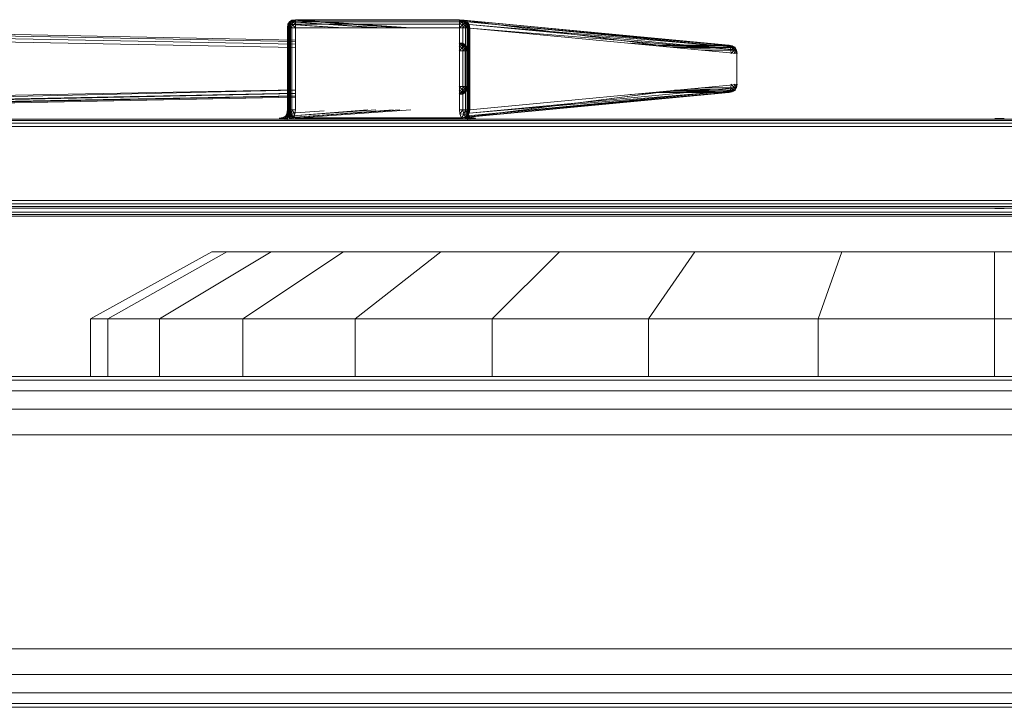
# Model space of a CAD drawing. Header units: millimetres. Extents: x 1 to 3476, y -521 to 159.
# Tile 47 of 130: x 1380 to 1453, y 108 to 159. Entities that reach past the tile are written whole.
import ezdxf

# ---------------------------------------------------------------- set-up
doc = ezdxf.new("R2010")
doc.units = ezdxf.units.MM
doc.layers.add('VG491211CA_dwg', color=8, linetype='Continuous', lineweight=9)

# ---------------------------------------------------------------- blocks, each defined once
blk = doc.blocks.new('VG491211CA_dwg-300031-Północ')
at = {"color": 18, "lineweight": 9}
for p, q in [((-506.919, 159.002), (-507.253, 158.924)), ((-506.919, 159.002), (-507.253, 158.924)), ((-507.182, 158.965), (-506.919, 159.002)), ((-506.919, 159.002), (-507.182, 158.965)), ((-507.182, 158.964), (-506.919, 159.002)), ((-506.919, 159.002), (-507.182, 158.964)), ((-506.919, 159.002), (-507.163, 158.927)), ((-506.919, 159.002), (-507.163, 158.927)), ((-506.919, 159.002), (-507.086, 158.958)), ((-507.086, 158.958), (-506.919, 159.002)), ((-506.919, 159.002), (-498.39, 158.402)), ((-498.388, 158.402), (-506.919, 159.002)), ((-506.919, 158.964), (-506.919, 159.002)), ((-506.919, 159.002), (-494.776, 159.001)), ((-494.793, 159.001), (-506.919, 159.002)), ((-494.776, 159.002), (-506.919, 159.002)), ((-494.793, 159.001), (-474.823, 157.104)), ((-494.793, 159.001), (-480.042, 157.109)), ((-494.776, 159.002), (-494.514, 158.964)), ((-494.776, 159.002), (-494.533, 158.927)), ((-494.776, 159.002), (-494.776, 158.964)), ((-494.439, 158.957), (-494.776, 159.001)), ((-494.776, 159.001), (-494.459, 158.95)), ((-494.776, 159.001), (-494.514, 158.964)), ((-474.822, 157.104), (-494.776, 159.001)), ((-494.776, 159.001), (-480.049, 157.109)), ((-506.919, 156.93), (-584.199, 158.424)), ((-506.919, 157.493), (-584.198, 158.986)), ((-584.197, 158.686), (-506.919, 157.193)), ((-506.919, 157.38), (-584.196, 158.874)), ((-507.519, 158.402), (-507.482, 158.664)), ((-507.482, 158.664), (-507.519, 158.402)), ((-507.519, 158.402), (-507.482, 158.664)), ((-507.482, 158.664), (-507.519, 158.402)), ((-507.519, 158.402), (-507.444, 158.645)), ((-507.519, 158.402), (-507.444, 158.645)), ((-507.506, 158.401), (-507.519, 158.402)), ((-507.519, 158.402), (-507.482, 158.402)), ((-507.482, 158.402), (-507.519, 158.402)), ((-507.519, 158.402), (-507.506, 158.401)), ((-507.519, 152.316), (-507.519, 158.402)), ((-507.519, 158.402), (-507.519, 152.316)), ((-507.519, 156.942), (-507.519, 158.402)), ((-507.519, 158.402), (-507.519, 156.942)), ((-507.506, 158.401), (-507.482, 158.664)), ((-507.482, 158.664), (-507.506, 158.401)), ((-507.506, 158.401), (-507.469, 158.641)), ((-507.469, 158.641), (-507.506, 158.401)), ((-507.506, 158.401), (-507.442, 158.6)), ((-507.506, 158.401), (-507.442, 158.6)), ((-507.465, 158.398), (-507.506, 158.401)), ((-507.506, 158.401), (-507.465, 158.398)), ((-507.506, 152.316), (-507.506, 158.401)), ((-507.506, 158.401), (-507.506, 156.942)), ((-507.482, 158.664), (-507.369, 158.852)), ((-507.369, 158.852), (-507.482, 158.664)), ((-507.482, 158.664), (-507.369, 158.852)), ((-507.369, 158.852), (-507.482, 158.664)), ((-507.482, 158.664), (-507.351, 158.833)), ((-507.482, 158.664), (-507.351, 158.833)), ((-507.469, 158.641), (-507.482, 158.664)), ((-507.482, 158.664), (-507.444, 158.645)), ((-507.444, 158.645), (-507.482, 158.664)), ((-507.482, 158.664), (-507.469, 158.641)), ((-507.444, 158.645), (-507.482, 158.402)), ((-507.482, 158.402), (-507.444, 158.645)), ((-507.482, 158.402), (-507.351, 158.608)), ((-507.482, 158.402), (-507.351, 158.608)), ((-507.482, 158.402), (-507.369, 158.402)), ((-507.369, 158.402), (-507.482, 158.402)), ((-507.482, 158.402), (-507.482, 152.316)), ((-507.482, 156.941), (-507.482, 158.402)), ((-507.469, 158.641), (-507.369, 158.852)), ((-507.369, 158.852), (-507.469, 158.641)), ((-507.469, 158.641), (-507.372, 158.836)), ((-507.372, 158.836), (-507.469, 158.641)), ((-507.469, 158.641), (-507.375, 158.787)), ((-507.469, 158.641), (-507.375, 158.787)), ((-507.442, 158.6), (-507.469, 158.641)), ((-507.469, 158.641), (-507.442, 158.6)), ((-507.372, 158.634), (-507.465, 158.398)), ((-507.465, 158.398), (-507.372, 158.634)), ((-507.465, 158.398), (-507.442, 158.6)), ((-507.442, 158.6), (-507.465, 158.398)), ((-507.396, 158.393), (-507.465, 158.398)), ((-507.465, 158.398), (-507.396, 158.393)), ((-507.465, 152.319), (-507.465, 158.398)), ((-507.465, 158.398), (-507.465, 156.941)), ((-507.351, 158.833), (-507.444, 158.645)), ((-507.444, 158.645), (-507.351, 158.833)), ((-507.444, 158.645), (-507.294, 158.777)), ((-507.444, 158.645), (-507.294, 158.777)), ((-507.444, 158.645), (-507.351, 158.608)), ((-507.351, 158.608), (-507.444, 158.645)), ((-507.442, 158.6), (-507.375, 158.787)), ((-507.375, 158.787), (-507.442, 158.6)), ((-507.372, 158.634), (-507.442, 158.6)), ((-507.442, 158.6), (-507.372, 158.634)), ((-507.277, 158.65), (-507.396, 158.393)), ((-507.372, 158.634), (-507.396, 158.393)), ((-507.396, 158.393), (-507.372, 158.634)), ((-507.301, 158.386), (-507.396, 158.393)), ((-507.396, 158.393), (-507.396, 152.324)), ((-507.396, 156.94), (-507.396, 158.393)), ((-507.253, 158.924), (-507.375, 158.787)), ((-507.253, 158.924), (-507.375, 158.787)), ((-507.375, 158.787), (-507.372, 158.836)), ((-507.372, 158.836), (-507.375, 158.787)), ((-507.301, 158.831), (-507.375, 158.787)), ((-507.375, 158.787), (-507.301, 158.831)), ((-507.372, 158.634), (-507.375, 158.787)), ((-507.372, 158.634), (-507.375, 158.787)), ((-507.182, 158.965), (-507.372, 158.836)), ((-507.182, 158.965), (-507.372, 158.836)), ((-507.372, 158.836), (-507.253, 158.924)), ((-507.253, 158.924), (-507.372, 158.836)), ((-507.372, 158.836), (-507.369, 158.852)), ((-507.369, 158.852), (-507.372, 158.836)), ((-507.205, 158.84), (-507.372, 158.634)), ((-507.372, 158.634), (-507.205, 158.84)), ((-507.301, 158.831), (-507.372, 158.634)), ((-507.372, 158.634), (-507.301, 158.831)), ((-507.277, 158.65), (-507.372, 158.634)), ((-507.369, 158.852), (-507.182, 158.965)), ((-507.182, 158.965), (-507.369, 158.852)), ((-507.369, 158.852), (-507.182, 158.964)), ((-507.182, 158.964), (-507.369, 158.852)), ((-507.351, 158.833), (-507.369, 158.852)), ((-507.369, 158.852), (-507.351, 158.833)), ((-507.351, 158.608), (-507.369, 158.402)), ((-507.351, 158.608), (-507.369, 158.402)), ((-507.369, 158.402), (-507.182, 158.402)), ((-507.369, 158.402), (-507.369, 152.316)), ((-507.369, 158.402), (-507.369, 156.939)), ((-507.182, 158.964), (-507.351, 158.833)), ((-507.182, 158.964), (-507.351, 158.833)), ((-507.163, 158.927), (-507.351, 158.833)), ((-507.351, 158.833), (-507.163, 158.927)), ((-507.294, 158.777), (-507.351, 158.833)), ((-507.351, 158.833), (-507.294, 158.777)), ((-507.294, 158.777), (-507.351, 158.608)), ((-507.351, 158.608), (-507.163, 158.645)), ((-507.182, 158.402), (-507.351, 158.608)), ((-507.086, 158.958), (-507.301, 158.831)), ((-507.086, 158.958), (-507.301, 158.831)), ((-507.253, 158.924), (-507.301, 158.831)), ((-507.301, 158.831), (-507.253, 158.924)), ((-507.205, 158.84), (-507.301, 158.831)), ((-507.301, 158.831), (-507.205, 158.84)), ((-507.277, 158.65), (-507.301, 158.386)), ((-507.301, 158.386), (-507.277, 158.65)), ((-507.301, 158.386), (-507.301, 152.331)), ((-507.301, 156.938), (-507.301, 158.386)), ((-507.163, 158.927), (-507.294, 158.777)), ((-507.163, 158.927), (-507.294, 158.777)), ((-507.126, 158.833), (-507.294, 158.777)), ((-507.294, 158.777), (-507.126, 158.833)), ((-507.163, 158.645), (-507.294, 158.777)), ((-507.163, 158.645), (-507.294, 158.777)), ((-507.277, 158.65), (-507.205, 158.84)), ((-507.277, 158.65), (-507.205, 158.84)), ((-503.352, 158.402), (-507.277, 158.65)), ((-504.784, 158.474), (-507.277, 158.65)), ((-507.277, 158.65), (-503.351, 158.402)), ((-507.277, 158.65), (-504.784, 158.474)), ((-507.182, 158.965), (-507.253, 158.924)), ((-507.253, 158.924), (-507.182, 158.965)), ((-507.253, 158.924), (-507.086, 158.958)), ((-507.086, 158.958), (-507.253, 158.924)), ((-507.086, 158.958), (-507.205, 158.84)), ((-507.205, 158.84), (-507.086, 158.958)), ((-500.982, 158.402), (-507.205, 158.84)), ((-507.205, 158.84), (-500.538, 158.402)), ((-507.205, 158.84), (-500.981, 158.402)), ((-500.536, 158.402), (-507.205, 158.84)), ((-507.163, 158.927), (-507.182, 158.964)), ((-507.182, 158.964), (-507.163, 158.927)), ((-507.182, 158.402), (-507.163, 158.645)), ((-507.182, 158.402), (-506.919, 158.402)), ((-507.182, 152.316), (-507.182, 158.402)), ((-506.919, 158.964), (-507.163, 158.927)), ((-507.163, 158.927), (-506.919, 158.964)), ((-507.126, 158.833), (-507.163, 158.927)), ((-507.163, 158.927), (-507.126, 158.833)), ((-507.163, 158.645), (-507.126, 158.833)), ((-507.126, 158.833), (-507.163, 158.645)), ((-507.163, 158.645), (-506.919, 158.664)), ((-506.919, 158.402), (-507.163, 158.645)), ((-506.919, 158.964), (-507.126, 158.833)), ((-506.919, 158.964), (-507.126, 158.833)), ((-506.919, 158.852), (-507.126, 158.833)), ((-507.126, 158.833), (-506.919, 158.852)), ((-506.919, 158.664), (-507.126, 158.833)), ((-506.919, 158.664), (-507.126, 158.833)), ((-507.086, 158.958), (-499.193, 158.402)), ((-507.086, 158.958), (-498.95, 158.402)), ((-499.191, 158.402), (-507.086, 158.958)), ((-498.948, 158.402), (-507.086, 158.958)), ((-506.919, 158.852), (-506.919, 158.964)), ((-506.919, 158.964), (-506.919, 158.852)), ((-494.776, 158.964), (-506.919, 158.964)), ((-506.919, 158.664), (-506.919, 158.852)), ((-506.919, 158.852), (-506.919, 158.664)), ((-494.776, 158.852), (-506.919, 158.852)), ((-506.919, 158.852), (-504.784, 158.852)), ((-506.919, 158.402), (-506.919, 158.664)), ((-506.919, 158.664), (-494.776, 158.664)), ((-502.115, 158.664), (-506.919, 158.664)), ((-506.919, 152.316), (-506.919, 158.402)), ((-506.919, 158.402), (-494.776, 158.402)), ((-494.533, 158.927), (-494.776, 158.964)), ((-494.776, 158.964), (-494.57, 158.833)), ((-494.776, 158.964), (-494.776, 158.852)), ((-494.57, 158.833), (-494.776, 158.852)), ((-494.776, 158.852), (-494.776, 158.664)), ((-494.776, 158.664), (-494.57, 158.833)), ((-494.776, 158.664), (-494.533, 158.645)), ((-494.776, 158.664), (-494.776, 158.402)), ((-494.776, 158.402), (-494.533, 158.645)), ((-494.776, 158.402), (-494.514, 158.402)), ((-494.776, 158.402), (-494.776, 152.316)), ((-494.533, 158.927), (-494.57, 158.833)), ((-494.401, 158.777), (-494.57, 158.833)), ((-494.57, 158.833), (-494.533, 158.645)), ((-494.514, 158.964), (-494.533, 158.927)), ((-494.345, 158.833), (-494.533, 158.927)), ((-494.533, 158.927), (-494.401, 158.777)), ((-494.533, 158.645), (-494.401, 158.777)), ((-494.533, 158.645), (-494.345, 158.608)), ((-494.533, 158.645), (-494.514, 158.402)), ((-494.459, 158.95), (-494.514, 158.964)), ((-494.514, 158.964), (-494.286, 158.829)), ((-494.514, 158.964), (-494.326, 158.851)), ((-494.514, 158.964), (-494.326, 158.852)), ((-494.514, 158.964), (-494.345, 158.833)), ((-494.514, 158.402), (-494.345, 158.608)), ((-494.514, 158.402), (-494.326, 158.402)), ((-494.514, 158.402), (-494.514, 152.316)), ((-494.439, 158.957), (-494.459, 158.95)), ((-494.221, 158.823), (-494.459, 158.95)), ((-494.459, 158.95), (-494.245, 158.807)), ((-494.459, 158.95), (-494.286, 158.829)), ((-494.198, 158.839), (-494.439, 158.957)), ((-494.439, 158.957), (-494.221, 158.823)), ((-474.568, 157.068), (-494.439, 158.957)), ((-474.822, 157.104), (-494.439, 158.957)), ((-494.345, 158.833), (-494.401, 158.777)), ((-494.345, 158.608), (-494.401, 158.777)), ((-494.251, 158.645), (-494.401, 158.777)), ((-494.326, 158.852), (-494.345, 158.833)), ((-494.251, 158.645), (-494.345, 158.833)), ((-494.214, 158.664), (-494.345, 158.833)), ((-494.345, 158.608), (-494.251, 158.645)), ((-494.326, 158.402), (-494.345, 158.608)), ((-494.214, 158.402), (-494.345, 158.608)), ((-494.214, 158.664), (-494.326, 158.852)), ((-494.326, 158.851), (-494.286, 158.829)), ((-494.326, 158.851), (-494.193, 158.66)), ((-494.326, 158.851), (-494.214, 158.664)), ((-494.326, 158.402), (-494.214, 158.402)), ((-494.326, 152.316), (-494.326, 158.402)), ((-494.286, 158.829), (-494.245, 158.807)), ((-494.286, 158.829), (-494.161, 158.655)), ((-494.286, 158.829), (-494.193, 158.66)), ((-494.251, 158.645), (-494.214, 158.664)), ((-494.214, 158.402), (-494.251, 158.645)), ((-494.176, 158.402), (-494.251, 158.645)), ((-494.245, 158.807), (-494.221, 158.823)), ((-494.245, 158.807), (-494.161, 158.655)), ((-494.221, 158.823), (-494.198, 158.839)), ((-494.161, 158.655), (-494.221, 158.823)), ((-494.113, 158.653), (-494.221, 158.823)), ((-494.176, 158.402), (-494.214, 158.664)), ((-494.214, 158.664), (-494.193, 158.66)), ((-494.214, 158.664), (-494.166, 158.401)), ((-494.214, 158.664), (-494.176, 158.402)), ((-494.214, 158.402), (-494.176, 158.402)), ((-494.214, 152.316), (-494.214, 158.402)), ((-494.198, 158.839), (-474.386, 156.956)), ((-474.568, 157.068), (-494.198, 158.839)), ((-494.113, 158.653), (-494.198, 158.839)), ((-494.054, 158.649), (-494.198, 158.839)), ((-494.193, 158.66), (-494.161, 158.655)), ((-494.193, 158.66), (-494.134, 158.397)), ((-494.193, 158.66), (-494.166, 158.401)), ((-494.176, 158.402), (-494.166, 158.401)), ((-494.176, 152.316), (-494.176, 158.402)), ((-494.176, 158.402), (-494.176, 152.316)), ((-494.166, 158.401), (-494.134, 158.397)), ((-494.166, 158.401), (-494.166, 152.317)), ((-494.161, 158.655), (-494.113, 158.653)), ((-494.161, 158.655), (-494.134, 158.397)), ((-494.134, 158.397), (-494.113, 158.653)), ((-494.134, 158.397), (-494.08, 158.392)), ((-494.134, 158.397), (-494.134, 152.32)), ((-494.113, 158.653), (-494.054, 158.649)), ((-494.08, 158.392), (-494.113, 158.653)), ((-494.08, 158.392), (-494.054, 158.649)), ((-494.08, 158.392), (-494.005, 158.385)), ((-494.08, 152.325), (-494.08, 158.392)), ((-494.005, 158.385), (-494.054, 158.649)), ((-494.054, 158.649), (-474.386, 156.956)), ((-494.054, 158.649), (-474.277, 156.769)), ((-494.005, 158.385), (-474.277, 156.769)), ((-494.005, 158.385), (-474.24, 156.507)), ((-494.005, 152.332), (-494.005, 158.385)), ((-494.793, 157.296), (-494.549, 157.216)), ((-494.793, 157.296), (-494.53, 157.254)), ((-494.53, 157.254), (-494.793, 157.296)), ((-494.793, 157.296), (-494.549, 157.216)), ((-494.793, 157.259), (-494.586, 157.123)), ((-494.793, 157.259), (-494.549, 157.216)), ((-494.549, 157.216), (-494.793, 157.259)), ((-494.793, 157.259), (-494.586, 157.123)), ((-494.793, 157.146), (-494.586, 157.123)), ((-494.586, 157.123), (-494.793, 157.146)), ((-494.793, 156.959), (-494.586, 157.123)), ((-494.793, 156.959), (-494.586, 157.123)), ((-494.549, 156.935), (-494.793, 156.959)), ((-494.793, 156.959), (-494.549, 156.935)), ((-494.793, 156.696), (-494.549, 156.935)), ((-494.793, 156.696), (-494.549, 156.935)), ((-494.586, 157.123), (-494.549, 157.216)), ((-494.549, 157.216), (-494.586, 157.123)), ((-494.549, 156.935), (-494.586, 157.123)), ((-494.586, 157.123), (-494.418, 157.064)), ((-494.418, 157.064), (-494.586, 157.123)), ((-494.586, 157.123), (-494.549, 156.935)), ((-494.549, 157.216), (-494.53, 157.254)), ((-494.53, 157.254), (-494.549, 157.216)), ((-494.549, 157.216), (-494.418, 157.064)), ((-494.549, 157.216), (-494.361, 157.119)), ((-494.361, 157.119), (-494.549, 157.216)), ((-494.549, 157.216), (-494.418, 157.064)), ((-494.549, 156.935), (-494.418, 157.064)), ((-494.549, 156.935), (-494.418, 157.064)), ((-494.361, 156.894), (-494.549, 156.935)), ((-494.53, 156.691), (-494.549, 156.935)), ((-494.549, 156.935), (-494.361, 156.894)), ((-494.549, 156.935), (-494.53, 156.691)), ((-494.53, 157.254), (-494.361, 157.119)), ((-494.53, 157.254), (-494.343, 157.137)), ((-494.343, 157.137), (-494.53, 157.254)), ((-494.53, 157.254), (-494.361, 157.119)), ((-494.53, 156.691), (-494.361, 156.894)), ((-494.53, 156.691), (-494.361, 156.894)), ((-494.361, 157.119), (-494.418, 157.064)), ((-494.418, 157.064), (-494.361, 157.119)), ((-494.418, 157.064), (-494.361, 156.894)), ((-494.361, 156.894), (-494.418, 157.064)), ((-494.268, 156.93), (-494.418, 157.064)), ((-494.268, 156.93), (-494.418, 157.064)), ((-494.343, 157.137), (-494.361, 157.119)), ((-494.361, 157.119), (-494.343, 157.137)), ((-494.268, 156.93), (-494.361, 157.119)), ((-494.23, 156.948), (-494.361, 157.119)), ((-494.361, 157.119), (-494.268, 156.93)), ((-494.23, 156.948), (-494.361, 157.119)), ((-494.361, 156.894), (-494.268, 156.93)), ((-494.268, 156.93), (-494.361, 156.894)), ((-494.361, 156.894), (-494.343, 156.687)), ((-494.343, 156.687), (-494.361, 156.894)), ((-494.23, 156.685), (-494.361, 156.894)), ((-494.23, 156.685), (-494.361, 156.894)), ((-494.23, 156.948), (-494.343, 157.137)), ((-494.343, 157.137), (-494.23, 156.948)), ((-494.268, 156.93), (-494.23, 156.948)), ((-494.23, 156.948), (-494.268, 156.93)), ((-494.23, 156.685), (-494.268, 156.93)), ((-494.193, 156.685), (-494.268, 156.93)), ((-494.268, 156.93), (-494.23, 156.685)), ((-494.193, 156.685), (-494.268, 156.93)), ((-494.193, 156.685), (-494.23, 156.948)), ((-494.23, 156.948), (-494.193, 156.685)), ((-480.042, 157.109), (-482.123, 157.256)), ((-482.105, 157.254), (-480.049, 157.109)), ((-480.042, 157.109), (-481.96, 157.24)), ((-481.944, 157.239), (-480.049, 157.109)), ((-480.049, 157.109), (-474.822, 157.104)), ((-474.823, 157.104), (-480.042, 157.109)), ((-479.954, 157.064), (-474.822, 157.104)), ((-479.954, 157.064), (-474.747, 157.061)), ((-479.053, 156.964), (-474.747, 157.061)), ((-474.748, 157.061), (-479.052, 156.964)), ((-474.694, 156.944), (-478.853, 156.945)), ((-478.853, 156.945), (-474.695, 156.944)), ((-474.278, 156.769), (-478.413, 157.108)), ((-474.278, 156.769), (-477.836, 157.107)), ((-474.694, 156.944), (-477.684, 156.834)), ((-477.683, 156.834), (-474.695, 156.944)), ((-474.387, 156.956), (-476.121, 157.105)), ((-474.387, 156.956), (-475.955, 157.105)), ((-474.823, 157.104), (-474.569, 157.068)), ((-474.823, 157.104), (-474.517, 157.024)), ((-474.822, 157.104), (-474.747, 157.061)), ((-474.568, 157.068), (-474.822, 157.104)), ((-474.822, 157.104), (-474.516, 157.024)), ((-474.695, 156.944), (-474.748, 157.061)), ((-474.517, 157.024), (-474.748, 157.061)), ((-474.748, 157.061), (-474.5, 156.926)), ((-474.747, 157.061), (-474.694, 156.944)), ((-474.747, 157.061), (-474.499, 156.926)), ((-474.747, 157.061), (-474.516, 157.024)), ((-474.662, 156.754), (-474.695, 156.944)), ((-474.695, 156.944), (-474.5, 156.926)), ((-474.694, 156.944), (-474.661, 156.754)), ((-474.499, 156.926), (-474.694, 156.944)), ((-474.662, 156.754), (-474.5, 156.926)), ((-474.661, 156.754), (-474.499, 156.926)), ((-474.569, 157.068), (-474.387, 156.956)), ((-474.569, 157.068), (-474.346, 156.932)), ((-474.569, 157.068), (-474.517, 157.024)), ((-474.386, 156.956), (-474.568, 157.068)), ((-474.516, 157.024), (-474.568, 157.068)), ((-474.568, 157.068), (-474.345, 156.932)), ((-474.346, 156.932), (-474.517, 157.024)), ((-474.517, 157.024), (-474.353, 156.871)), ((-474.517, 157.024), (-474.5, 156.926)), ((-474.499, 156.926), (-474.516, 157.024)), ((-474.516, 157.024), (-474.352, 156.871)), ((-474.516, 157.024), (-474.345, 156.932)), ((-474.5, 156.926), (-474.353, 156.871)), ((-474.5, 156.926), (-474.437, 156.736)), ((-474.352, 156.871), (-474.499, 156.926)), ((-474.436, 156.736), (-474.499, 156.926)), ((-474.437, 156.736), (-474.353, 156.871)), ((-474.436, 156.736), (-474.352, 156.871)), ((-474.346, 156.932), (-474.387, 156.956)), ((-474.278, 156.769), (-474.387, 156.956)), ((-474.345, 156.932), (-474.386, 156.956)), ((-474.386, 156.956), (-474.277, 156.769)), ((-474.353, 156.871), (-474.346, 156.932)), ((-474.353, 156.871), (-474.282, 156.701)), ((-474.245, 156.744), (-474.353, 156.871)), ((-474.352, 156.871), (-474.345, 156.932)), ((-474.244, 156.744), (-474.352, 156.871)), ((-474.281, 156.701), (-474.352, 156.871)), ((-474.245, 156.744), (-474.346, 156.932)), ((-474.278, 156.769), (-474.346, 156.932)), ((-474.345, 156.932), (-474.244, 156.744)), ((-474.277, 156.769), (-474.345, 156.932)), ((-494.53, 156.691), (-494.793, 156.696)), ((-494.793, 156.696), (-494.53, 156.691)), ((-494.343, 156.687), (-494.53, 156.691)), ((-494.53, 156.691), (-494.343, 156.687)), ((-494.53, 154.053), (-494.53, 156.691)), ((-494.53, 156.691), (-494.53, 154.053)), ((-494.343, 156.687), (-494.23, 156.685)), ((-494.23, 156.685), (-494.343, 156.687)), ((-494.343, 156.687), (-494.343, 154.057)), ((-494.343, 154.057), (-494.343, 156.687)), ((-494.23, 156.685), (-494.193, 156.685)), ((-494.193, 156.685), (-494.23, 156.685)), ((-494.23, 154.059), (-494.23, 156.685)), ((-494.23, 156.685), (-494.23, 154.059)), ((-494.193, 154.06), (-494.193, 156.685)), ((-494.193, 156.685), (-494.193, 154.06)), ((-474.661, 156.754), (-476.844, 156.754)), ((-476.844, 156.754), (-474.662, 156.754)), ((-474.662, 156.754), (-474.437, 156.736)), ((-474.662, 156.754), (-474.652, 156.491)), ((-474.436, 156.736), (-474.661, 156.754)), ((-474.651, 156.491), (-474.661, 156.754)), ((-474.652, 156.491), (-474.437, 156.736)), ((-474.651, 156.491), (-474.436, 156.736)), ((-474.437, 156.736), (-474.282, 156.701)), ((-474.437, 156.736), (-474.408, 156.492)), ((-474.281, 156.701), (-474.436, 156.736)), ((-474.407, 156.492), (-474.436, 156.736)), ((-474.408, 156.492), (-474.282, 156.701)), ((-474.407, 156.492), (-474.281, 156.701)), ((-474.282, 156.701), (-474.245, 156.744)), ((-474.282, 156.701), (-474.259, 156.495)), ((-474.203, 156.5), (-474.282, 156.701)), ((-474.244, 156.744), (-474.281, 156.701)), ((-474.202, 156.5), (-474.281, 156.701)), ((-474.257, 156.495), (-474.281, 156.701)), ((-474.245, 156.744), (-474.278, 156.769)), ((-474.242, 156.507), (-474.278, 156.769)), ((-474.277, 156.769), (-474.244, 156.744)), ((-474.277, 156.769), (-474.24, 156.507)), ((-474.203, 156.5), (-474.245, 156.744)), ((-474.242, 156.507), (-474.245, 156.744)), ((-474.244, 156.744), (-474.202, 156.5)), ((-474.24, 156.507), (-474.244, 156.744)), ((-474.24, 156.507), (-474.24, 154.21)), ((-494.793, 154.048), (-494.53, 154.053)), ((-494.53, 154.053), (-494.793, 154.048)), ((-494.793, 154.048), (-494.549, 153.809)), ((-494.793, 154.048), (-494.549, 153.809)), ((-494.549, 153.809), (-494.53, 154.053)), ((-494.53, 154.053), (-494.549, 153.809)), ((-494.53, 154.053), (-494.343, 154.057)), ((-494.343, 154.057), (-494.53, 154.053)), ((-494.53, 154.053), (-494.361, 153.85)), ((-494.53, 154.053), (-494.361, 153.85)), ((-494.23, 154.059), (-494.361, 153.85)), ((-494.23, 154.059), (-494.361, 153.85)), ((-494.343, 154.057), (-494.361, 153.85)), ((-494.361, 153.85), (-494.343, 154.057)), ((-494.23, 154.059), (-494.343, 154.057)), ((-494.343, 154.057), (-494.23, 154.059)), ((-494.193, 154.06), (-494.268, 153.815)), ((-494.193, 154.06), (-494.268, 153.815)), ((-494.268, 153.815), (-494.23, 154.059)), ((-494.23, 154.059), (-494.268, 153.815)), ((-494.23, 153.796), (-494.193, 154.06)), ((-494.193, 154.06), (-494.23, 154.059)), ((-494.23, 154.059), (-494.193, 154.06)), ((-494.193, 154.06), (-494.23, 153.796)), ((-474.277, 153.948), (-494.044, 152.069)), ((-474.24, 154.21), (-494.005, 152.332)), ((-477.836, 153.61), (-474.278, 153.948)), ((-476.844, 153.963), (-474.661, 153.963)), ((-474.662, 153.963), (-476.844, 153.963)), ((-474.695, 153.773), (-474.662, 153.963)), ((-474.661, 153.963), (-474.694, 153.773)), ((-474.652, 154.226), (-474.662, 153.963)), ((-474.437, 153.981), (-474.662, 153.963)), ((-474.662, 153.963), (-474.5, 153.791)), ((-474.661, 153.963), (-474.651, 154.226)), ((-474.661, 153.963), (-474.436, 153.981)), ((-474.661, 153.963), (-474.499, 153.791)), ((-474.652, 154.226), (-474.437, 153.981)), ((-474.651, 154.226), (-474.436, 153.981)), ((-474.437, 153.981), (-474.5, 153.791)), ((-474.499, 153.791), (-474.436, 153.981)), ((-474.408, 154.225), (-474.437, 153.981)), ((-474.282, 154.016), (-474.437, 153.981)), ((-474.437, 153.981), (-474.353, 153.846)), ((-474.436, 153.981), (-474.407, 154.225)), ((-474.436, 153.981), (-474.281, 154.016)), ((-474.436, 153.981), (-474.352, 153.846)), ((-474.408, 154.225), (-474.282, 154.016)), ((-474.407, 154.225), (-474.281, 154.016)), ((-474.387, 153.761), (-474.278, 153.948)), ((-474.277, 153.948), (-474.386, 153.761)), ((-474.282, 154.016), (-474.353, 153.846)), ((-474.245, 153.973), (-474.353, 153.846)), ((-474.352, 153.846), (-474.281, 154.016)), ((-474.244, 153.973), (-474.352, 153.846)), ((-474.346, 153.785), (-474.245, 153.973)), ((-474.278, 153.948), (-474.346, 153.785)), ((-474.244, 153.973), (-474.345, 153.785)), ((-474.277, 153.948), (-474.345, 153.785)), ((-474.259, 154.222), (-474.282, 154.016)), ((-474.203, 154.217), (-474.282, 154.016)), ((-474.245, 153.973), (-474.282, 154.016)), ((-474.281, 154.016), (-474.257, 154.222)), ((-474.202, 154.217), (-474.281, 154.016)), ((-474.281, 154.016), (-474.244, 153.973)), ((-474.278, 153.948), (-474.242, 154.21)), ((-474.278, 153.948), (-474.245, 153.973)), ((-474.24, 154.21), (-474.277, 153.948)), ((-474.244, 153.973), (-474.277, 153.948)), ((-474.245, 153.973), (-474.203, 154.217)), ((-474.242, 154.21), (-474.245, 153.973)), ((-474.202, 154.217), (-474.244, 153.973)), ((-474.24, 154.21), (-474.244, 153.973)), ((-506.919, 153.814), (-584.793, 152.309)), ((-506.919, 153.778), (-584.268, 152.057)), ((-506.919, 153.551), (-584.268, 152.057)), ((-506.919, 153.526), (-583.893, 151.876)), ((-506.919, 153.364), (-583.893, 151.876)), ((-583.668, 151.768), (-506.919, 153.348)), ((-583.668, 151.768), (-506.919, 153.251)), ((-507.519, 152.316), (-507.519, 153.802)), ((-507.519, 153.802), (-507.519, 152.316)), ((-507.506, 153.803), (-507.506, 152.316)), ((-507.482, 152.316), (-507.482, 153.803)), ((-507.465, 153.803), (-507.465, 152.319)), ((-507.396, 152.324), (-507.396, 153.805)), ((-507.369, 153.805), (-507.369, 152.316)), ((-507.301, 152.331), (-507.301, 153.807)), ((-494.793, 153.786), (-494.549, 153.809)), ((-494.549, 153.809), (-494.793, 153.786)), ((-494.793, 153.786), (-494.586, 153.621)), ((-494.793, 153.786), (-494.586, 153.621)), ((-494.586, 153.621), (-494.793, 153.598)), ((-494.586, 153.621), (-494.793, 153.598)), ((-494.793, 153.486), (-494.586, 153.621)), ((-494.793, 153.486), (-494.586, 153.621)), ((-494.793, 153.486), (-494.549, 153.528)), ((-494.793, 153.448), (-494.549, 153.528)), ((-494.549, 153.528), (-494.793, 153.486)), ((-494.793, 153.448), (-494.549, 153.528)), ((-494.793, 153.448), (-494.53, 153.491)), ((-494.53, 153.491), (-494.793, 153.448)), ((-474.823, 153.613), (-494.64, 151.731)), ((-494.64, 151.731), (-480.042, 153.608)), ((-494.624, 151.731), (-474.822, 153.613)), ((-494.624, 151.731), (-480.049, 153.608)), ((-494.586, 153.621), (-494.549, 153.809)), ((-494.549, 153.809), (-494.586, 153.621)), ((-494.418, 153.68), (-494.586, 153.621)), ((-494.418, 153.68), (-494.586, 153.621)), ((-494.586, 153.621), (-494.549, 153.528)), ((-494.549, 153.528), (-494.586, 153.621)), ((-494.549, 153.809), (-494.361, 153.85)), ((-494.361, 153.85), (-494.549, 153.809)), ((-494.549, 153.809), (-494.418, 153.68)), ((-494.549, 153.809), (-494.418, 153.68)), ((-494.549, 153.528), (-494.418, 153.68)), ((-494.549, 153.528), (-494.418, 153.68)), ((-494.549, 153.528), (-494.361, 153.625)), ((-494.361, 153.625), (-494.549, 153.528)), ((-494.549, 153.528), (-494.53, 153.491)), ((-494.53, 153.491), (-494.549, 153.528)), ((-494.53, 153.491), (-494.361, 153.625)), ((-494.53, 153.491), (-494.361, 153.625)), ((-494.53, 153.491), (-494.343, 153.607)), ((-494.343, 153.607), (-494.53, 153.491)), ((-494.361, 153.85), (-494.418, 153.68)), ((-494.418, 153.68), (-494.361, 153.85)), ((-494.268, 153.815), (-494.418, 153.68)), ((-494.268, 153.815), (-494.418, 153.68)), ((-494.361, 153.625), (-494.418, 153.68)), ((-494.418, 153.68), (-494.361, 153.625)), ((-494.268, 153.815), (-494.361, 153.85)), ((-494.361, 153.85), (-494.268, 153.815)), ((-494.361, 153.625), (-494.268, 153.815)), ((-494.268, 153.815), (-494.361, 153.625)), ((-494.23, 153.796), (-494.361, 153.625)), ((-494.23, 153.796), (-494.361, 153.625)), ((-494.343, 153.607), (-494.361, 153.625)), ((-494.361, 153.625), (-494.343, 153.607)), ((-494.353, 151.769), (-474.568, 153.649)), ((-494.343, 153.607), (-494.23, 153.796)), ((-494.23, 153.796), (-494.343, 153.607)), ((-494.23, 153.796), (-494.268, 153.815)), ((-494.268, 153.815), (-494.23, 153.796)), ((-474.386, 153.761), (-494.16, 151.882)), ((-494.16, 151.882), (-474.568, 153.649)), ((-474.386, 153.761), (-494.044, 152.069)), ((-482.124, 153.461), (-480.042, 153.608)), ((-480.049, 153.608), (-482.106, 153.463)), ((-474.822, 153.613), (-480.049, 153.608)), ((-480.042, 153.608), (-474.823, 153.613)), ((-474.747, 153.656), (-479.954, 153.653)), ((-474.822, 153.613), (-479.954, 153.653)), ((-474.747, 153.656), (-479.053, 153.753)), ((-479.052, 153.753), (-474.748, 153.656)), ((-478.853, 153.772), (-474.694, 153.773)), ((-474.695, 153.773), (-478.853, 153.772)), ((-477.684, 153.883), (-474.694, 153.773)), ((-474.695, 153.773), (-477.683, 153.883)), ((-476.122, 153.612), (-474.387, 153.761)), ((-475.956, 153.612), (-474.387, 153.761)), ((-474.823, 153.613), (-474.517, 153.693)), ((-474.569, 153.649), (-474.823, 153.613)), ((-474.822, 153.613), (-474.516, 153.693)), ((-474.747, 153.656), (-474.822, 153.613)), ((-474.822, 153.613), (-474.568, 153.649)), ((-474.748, 153.656), (-474.5, 153.791)), ((-474.748, 153.656), (-474.695, 153.773)), ((-474.748, 153.656), (-474.517, 153.693)), ((-474.747, 153.656), (-474.499, 153.791)), ((-474.694, 153.773), (-474.747, 153.656)), ((-474.516, 153.693), (-474.747, 153.656)), ((-474.5, 153.791), (-474.695, 153.773)), ((-474.694, 153.773), (-474.499, 153.791)), ((-474.569, 153.649), (-474.346, 153.785)), ((-474.387, 153.761), (-474.569, 153.649)), ((-474.517, 153.693), (-474.569, 153.649)), ((-474.568, 153.649), (-474.345, 153.785)), ((-474.568, 153.649), (-474.386, 153.761)), ((-474.568, 153.649), (-474.516, 153.693)), ((-474.517, 153.693), (-474.353, 153.846)), ((-474.5, 153.791), (-474.517, 153.693)), ((-474.517, 153.693), (-474.346, 153.785)), ((-474.516, 153.693), (-474.352, 153.846)), ((-474.516, 153.693), (-474.499, 153.791)), ((-474.345, 153.785), (-474.516, 153.693)), ((-474.353, 153.846), (-474.5, 153.791)), ((-474.499, 153.791), (-474.352, 153.846)), ((-474.346, 153.785), (-474.387, 153.761)), ((-474.386, 153.761), (-474.345, 153.785)), ((-474.353, 153.846), (-474.346, 153.785)), ((-474.345, 153.785), (-474.352, 153.846)), ((-507.857, 151.753), (-508.119, 151.716)), ((-508.119, 151.716), (-507.857, 151.753)), ((-508.119, 151.716), (-507.857, 151.753)), ((-507.857, 151.753), (-508.119, 151.716)), ((-508.119, 151.716), (-508.082, 151.678)), ((-508.082, 151.678), (-508.119, 151.716)), ((-508.082, 151.678), (-508.119, 151.716)), ((-508.119, 151.716), (-508.082, 151.678)), ((-507.857, 151.753), (-508.082, 151.678)), ((-508.082, 151.678), (-507.857, 151.753)), ((-508.082, 151.678), (-507.857, 151.753)), ((-507.857, 151.753), (-508.082, 151.678)), ((-507.798, 151.721), (-508.082, 151.678)), ((-508.082, 151.678), (-507.798, 151.721)), ((-507.827, 151.713), (-508.082, 151.678)), ((-507.669, 151.866), (-507.857, 151.753)), ((-507.857, 151.753), (-507.669, 151.866)), ((-507.857, 151.753), (-507.669, 151.866)), ((-507.669, 151.866), (-507.857, 151.753)), ((-507.857, 151.753), (-507.798, 151.721)), ((-507.827, 151.713), (-507.857, 151.753)), ((-507.798, 151.721), (-507.857, 151.753)), ((-507.857, 151.753), (-507.827, 151.713)), ((-507.827, 151.713), (-507.669, 151.866)), ((-507.669, 151.866), (-507.827, 151.713)), ((-507.827, 151.713), (-507.635, 151.835)), ((-507.635, 151.835), (-507.827, 151.713)), ((-507.719, 151.618), (-507.827, 151.713)), ((-507.827, 151.713), (-507.719, 151.618)), ((-507.669, 151.866), (-507.798, 151.721)), ((-507.798, 151.721), (-507.669, 151.866)), ((-507.615, 151.851), (-507.798, 151.721)), ((-507.798, 151.721), (-507.615, 151.851)), ((-507.798, 151.721), (-507.65, 151.63)), ((-507.65, 151.63), (-507.798, 151.721)), ((-507.719, 151.618), (-507.635, 151.835)), ((-507.635, 151.835), (-507.719, 151.618)), ((-507.519, 151.773), (-507.719, 151.618)), ((-507.719, 151.618), (-507.519, 151.773)), ((-507.557, 152.053), (-507.669, 151.866)), ((-507.669, 151.866), (-507.557, 152.053)), ((-507.557, 152.053), (-507.669, 151.866)), ((-507.669, 151.866), (-507.557, 152.053)), ((-507.52, 152.032), (-507.669, 151.866)), ((-507.669, 151.866), (-507.52, 152.032)), ((-507.669, 151.866), (-507.635, 151.835)), ((-507.615, 151.851), (-507.669, 151.866)), ((-507.669, 151.866), (-507.615, 151.851)), ((-507.635, 151.835), (-507.669, 151.866)), ((-507.615, 151.851), (-507.65, 151.63)), ((-507.65, 151.63), (-507.615, 151.851)), ((-507.65, 151.63), (-507.458, 151.794)), ((-507.458, 151.794), (-507.65, 151.63)), ((-507.52, 152.032), (-507.635, 151.835)), ((-507.635, 151.835), (-507.52, 152.032)), ((-507.635, 151.835), (-507.519, 151.773)), ((-507.519, 151.773), (-507.635, 151.835)), ((-507.462, 152.097), (-507.615, 151.851)), ((-507.615, 151.851), (-507.462, 152.095)), ((-507.542, 152.085), (-507.615, 151.851)), ((-507.615, 151.851), (-507.542, 152.084)), ((-507.557, 152.053), (-507.615, 151.851)), ((-507.557, 152.053), (-507.615, 151.851)), ((-507.458, 151.794), (-507.615, 151.851)), ((-507.615, 151.851), (-507.458, 151.794)), ((-507.482, 152.316), (-507.557, 152.053)), ((-507.519, 152.316), (-507.557, 152.053)), ((-507.557, 152.053), (-507.519, 152.316)), ((-507.519, 152.316), (-507.557, 152.053)), ((-507.557, 152.053), (-507.482, 152.316)), ((-507.557, 152.053), (-507.519, 152.316)), ((-507.542, 152.085), (-507.557, 152.053)), ((-507.557, 152.053), (-507.542, 152.084)), ((-507.52, 152.032), (-507.557, 152.053)), ((-507.557, 152.053), (-507.52, 152.032)), ((-507.542, 152.084), (-507.506, 152.316)), ((-507.519, 152.316), (-507.542, 152.084)), ((-507.506, 152.316), (-507.542, 152.085)), ((-507.519, 152.316), (-507.542, 152.085)), ((-507.462, 152.097), (-507.542, 152.085)), ((-507.542, 152.084), (-507.462, 152.095)), ((-507.534, 151.534), (-507.519, 151.773)), ((-507.534, 151.534), (-507.519, 151.773)), ((-507.369, 152.316), (-507.52, 152.032)), ((-507.482, 152.316), (-507.52, 152.032)), ((-507.52, 152.032), (-507.369, 152.316)), ((-507.52, 152.032), (-507.482, 152.316)), ((-507.406, 151.995), (-507.52, 152.032)), ((-507.52, 152.032), (-507.519, 151.773)), ((-507.52, 152.032), (-507.519, 151.773)), ((-507.52, 152.032), (-507.406, 151.995)), ((-507.482, 152.316), (-507.519, 152.316)), ((-507.519, 152.316), (-507.506, 152.316)), ((-507.506, 152.316), (-507.519, 152.316)), ((-507.519, 152.316), (-507.482, 152.316)), ((-507.406, 151.995), (-507.519, 151.773)), ((-507.406, 151.995), (-507.519, 151.773)), ((-507.363, 151.735), (-507.519, 151.773)), ((-507.519, 151.773), (-507.363, 151.735)), ((-507.506, 152.316), (-507.465, 152.319)), ((-507.465, 152.319), (-507.506, 152.316)), ((-507.506, 152.316), (-507.462, 152.095)), ((-507.506, 152.316), (-507.462, 152.097)), ((-507.369, 152.316), (-507.482, 152.316)), ((-507.482, 152.316), (-507.369, 152.316)), ((-507.465, 152.319), (-507.396, 152.324)), ((-507.396, 152.324), (-507.465, 152.319)), ((-507.462, 152.095), (-507.465, 152.319)), ((-507.465, 152.319), (-507.462, 152.097)), ((-507.396, 152.324), (-507.462, 152.095)), ((-507.396, 152.324), (-507.462, 152.097)), ((-507.462, 152.097), (-507.458, 151.794)), ((-507.277, 151.857), (-507.462, 152.097)), ((-507.358, 152.092), (-507.462, 152.097)), ((-507.458, 151.794), (-507.462, 152.095)), ((-507.462, 152.095), (-507.277, 151.858)), ((-507.462, 152.095), (-507.358, 152.091)), ((-507.277, 151.858), (-507.458, 151.794)), ((-507.458, 151.794), (-507.277, 151.857)), ((-507.458, 151.794), (-507.28, 151.631)), ((-507.279, 151.631), (-507.458, 151.794)), ((-507.369, 152.316), (-507.406, 151.995)), ((-507.369, 152.316), (-507.406, 151.995)), ((-507.235, 152.001), (-507.406, 151.995)), ((-507.406, 151.995), (-507.235, 152.001)), ((-507.363, 151.735), (-507.406, 151.995)), ((-507.406, 151.995), (-507.363, 151.735)), ((-507.396, 152.324), (-507.301, 152.331)), ((-507.396, 152.324), (-507.358, 152.091)), ((-507.358, 152.092), (-507.396, 152.324)), ((-507.235, 152.001), (-507.369, 152.316)), ((-507.182, 152.316), (-507.369, 152.316)), ((-507.363, 151.735), (-507.235, 152.001)), ((-507.235, 152.001), (-507.363, 151.735)), ((-507.069, 151.716), (-507.363, 151.735)), ((-507.363, 151.735), (-507.069, 151.716)), ((-507.301, 152.331), (-507.358, 152.091)), ((-507.277, 151.857), (-507.358, 152.092)), ((-507.358, 152.091), (-507.277, 151.858)), ((-507.358, 152.091), (-507.259, 152.069)), ((-507.301, 152.331), (-507.259, 152.069)), ((-507.259, 152.069), (-507.301, 152.331)), ((-507.277, 151.858), (-507.28, 151.631)), ((-507.084, 151.728), (-507.28, 151.631)), ((-507.279, 151.631), (-507.277, 151.857)), ((-507.279, 151.631), (-507.084, 151.728)), ((-507.259, 152.069), (-507.277, 151.858)), ((-507.259, 152.069), (-507.277, 151.857)), ((-507.136, 151.882), (-507.277, 151.858)), ((-507.277, 151.857), (-507.136, 151.882)), ((-507.277, 151.858), (-507.084, 151.728)), ((-507.084, 151.728), (-507.277, 151.857)), ((-507.259, 152.069), (-504.784, 152.243)), ((-504.784, 152.243), (-507.259, 152.069)), ((-507.259, 152.069), (-507.136, 151.882)), ((-507.136, 151.882), (-507.259, 152.069)), ((-507.235, 152.001), (-507.182, 152.316)), ((-506.957, 152.016), (-507.235, 152.001)), ((-507.235, 152.001), (-506.957, 152.016)), ((-507.069, 151.716), (-507.235, 152.001)), ((-507.235, 152.001), (-507.069, 151.716)), ((-506.957, 152.016), (-507.182, 152.316)), ((-506.919, 152.316), (-507.182, 152.316)), ((-507.136, 151.882), (-500.981, 152.316)), ((-500.979, 152.316), (-507.136, 151.882)), ((-507.136, 151.882), (-501.564, 152.316)), ((-501.563, 152.316), (-507.136, 151.882)), ((-506.929, 151.77), (-507.136, 151.882)), ((-507.136, 151.882), (-506.929, 151.77)), ((-507.136, 151.882), (-507.084, 151.728)), ((-507.084, 151.728), (-507.136, 151.882)), ((-506.929, 151.77), (-507.084, 151.728)), ((-507.084, 151.728), (-506.929, 151.77)), ((-507.084, 151.728), (-506.8, 151.688)), ((-506.8, 151.688), (-507.084, 151.728)), ((-507.069, 151.716), (-506.957, 152.016)), ((-506.957, 152.016), (-507.069, 151.716)), ((-506.957, 152.016), (-506.919, 152.316)), ((-499.681, 152.316), (-506.929, 151.77)), ((-499.19, 152.316), (-506.929, 151.77)), ((-506.929, 151.77), (-499.679, 152.316)), ((-506.929, 151.77), (-499.188, 152.316)), ((-506.64, 151.734), (-506.929, 151.77)), ((-506.929, 151.77), (-506.64, 151.734)), ((-506.929, 151.77), (-506.8, 151.688)), ((-506.8, 151.688), (-506.929, 151.77)), ((-506.8, 151.688), (-506.64, 151.734)), ((-506.64, 151.734), (-506.8, 151.688)), ((-498.385, 152.316), (-506.64, 151.734)), ((-506.64, 151.734), (-498.383, 152.316)), ((-506.64, 151.734), (-494.653, 151.687)), ((-506.64, 151.734), (-494.624, 151.731)), ((-497.688, 151.699), (-506.64, 151.734)), ((-494.64, 151.731), (-506.64, 151.734)), ((-494.776, 152.316), (-494.739, 152.016)), ((-494.514, 152.316), (-494.776, 152.316)), ((-494.514, 152.316), (-494.739, 152.016)), ((-494.739, 152.016), (-494.626, 151.716)), ((-494.461, 152.001), (-494.739, 152.016)), ((-494.624, 151.731), (-494.653, 151.687)), ((-494.653, 151.687), (-494.358, 151.73)), ((-494.461, 152.001), (-494.626, 151.716)), ((-494.332, 151.735), (-494.626, 151.716)), ((-494.353, 151.769), (-494.624, 151.731)), ((-494.624, 151.731), (-494.358, 151.73)), ((-494.514, 152.316), (-494.461, 152.001)), ((-494.326, 152.316), (-494.514, 152.316)), ((-494.326, 152.316), (-494.461, 152.001)), ((-494.461, 152.001), (-494.332, 151.735)), ((-494.289, 151.995), (-494.461, 152.001)), ((-494.374, 151.73), (-494.303, 151.625)), ((-494.358, 151.73), (-494.202, 151.851)), ((-494.358, 151.73), (-494.353, 151.769)), ((-494.288, 151.625), (-494.358, 151.73)), ((-494.16, 151.882), (-494.353, 151.769)), ((-494.353, 151.769), (-494.202, 151.851)), ((-494.289, 151.995), (-494.332, 151.735)), ((-494.176, 151.773), (-494.332, 151.735)), ((-494.289, 151.995), (-494.326, 152.316)), ((-494.175, 152.032), (-494.326, 152.316)), ((-494.214, 152.316), (-494.326, 152.316)), ((-494.175, 152.032), (-494.289, 151.995)), ((-494.176, 151.773), (-494.289, 151.995)), ((-494.288, 151.625), (-494.202, 151.851)), ((-494.288, 151.625), (-494.145, 151.778)), ((-494.175, 152.032), (-494.214, 152.316)), ((-494.139, 152.053), (-494.214, 152.316)), ((-494.176, 152.316), (-494.214, 152.316)), ((-494.202, 151.851), (-494.121, 152.066)), ((-494.202, 151.851), (-494.138, 152.042)), ((-494.202, 151.851), (-494.16, 151.882)), ((-494.145, 151.778), (-494.202, 151.851)), ((-494.193, 151.773), (-493.993, 151.618)), ((-494.178, 151.534), (-494.193, 151.773)), ((-494.166, 152.317), (-494.176, 152.316)), ((-494.176, 152.316), (-494.129, 152.058)), ((-494.176, 152.316), (-494.139, 152.053)), ((-494.139, 152.053), (-494.176, 152.316)), ((-494.175, 152.032), (-494.176, 151.773)), ((-494.176, 151.773), (-494.061, 151.835)), ((-494.162, 151.534), (-494.176, 151.773)), ((-493.977, 151.618), (-494.176, 151.773)), ((-494.139, 152.053), (-494.175, 152.032)), ((-494.061, 151.835), (-494.175, 152.032)), ((-494.026, 151.866), (-494.175, 152.032)), ((-494.134, 152.32), (-494.166, 152.317)), ((-494.166, 152.317), (-494.129, 152.058)), ((-494.16, 151.882), (-494.044, 152.069)), ((-494.16, 151.882), (-494.121, 152.066)), ((-494.026, 151.621), (-494.16, 151.779)), ((-494.138, 152.042), (-494.145, 151.778)), ((-494.056, 151.844), (-494.145, 151.778)), ((-494.145, 151.778), (-494.01, 151.621)), ((-494.129, 152.058), (-494.139, 152.053)), ((-494.139, 152.053), (-494.026, 151.866)), ((-494.026, 151.866), (-494.139, 152.053)), ((-494.134, 152.32), (-494.138, 152.042)), ((-494.121, 152.066), (-494.138, 152.042)), ((-494.138, 152.042), (-494.129, 152.058)), ((-494.138, 152.042), (-494.056, 151.844)), ((-494.08, 152.325), (-494.134, 152.32)), ((-494.121, 152.066), (-494.134, 152.32)), ((-494.134, 152.32), (-494.129, 152.058)), ((-494.129, 152.058), (-494.056, 151.844)), ((-494.129, 152.058), (-494.026, 151.866)), ((-494.121, 152.066), (-494.08, 152.325)), ((-494.044, 152.069), (-494.121, 152.066)), ((-494.005, 152.332), (-494.08, 152.325)), ((-494.044, 152.069), (-494.08, 152.325)), ((-494.061, 151.835), (-494.026, 151.866)), ((-493.977, 151.618), (-494.061, 151.835)), ((-493.869, 151.713), (-494.061, 151.835)), ((-494.026, 151.866), (-494.056, 151.844)), ((-494.056, 151.844), (-494.01, 151.621)), ((-494.056, 151.844), (-493.891, 151.717)), ((-494.044, 152.069), (-494.005, 152.332)), ((-494.026, 151.866), (-493.891, 151.717)), ((-494.026, 151.866), (-493.839, 151.753)), ((-493.869, 151.713), (-494.026, 151.866)), ((-493.839, 151.753), (-494.026, 151.866)), ((-494.026, 151.621), (-493.907, 151.717)), ((-493.891, 151.717), (-494.01, 151.621)), ((-493.885, 151.713), (-493.993, 151.618)), ((-493.977, 151.618), (-493.869, 151.713)), ((-493.63, 151.678), (-493.907, 151.717)), ((-493.839, 151.753), (-493.891, 151.717)), ((-493.891, 151.717), (-493.614, 151.678)), ((-493.855, 151.753), (-493.885, 151.713)), ((-493.869, 151.713), (-493.839, 151.753)), ((-493.614, 151.678), (-493.869, 151.713)), ((-493.63, 151.678), (-493.855, 151.753)), ((-493.593, 151.716), (-493.855, 151.753)), ((-493.855, 151.753), (-493.63, 151.678)), ((-493.855, 151.753), (-493.593, 151.716)), ((-493.839, 151.753), (-493.614, 151.678)), ((-493.839, 151.753), (-493.576, 151.716)), ((-493.614, 151.678), (-493.839, 151.753)), ((-493.576, 151.716), (-493.839, 151.753)), ((-493.63, 151.678), (-493.593, 151.716)), ((-493.593, 151.716), (-493.63, 151.678)), ((-493.576, 151.716), (-493.614, 151.678)), ((-493.614, 151.678), (-493.576, 151.716)), ((-454.416, 151.641), (-584.793, 151.641)), ((-584.793, 151.528), (-454.416, 151.528)), ((-584.793, 151.341), (-454.416, 151.341)), ((-584.793, 151.078), (-454.416, 151.078)), ((-506.8, 151.688), (-501.896, 151.641)), ((-506.8, 151.688), (-494.653, 151.687)), ((-501.903, 151.641), (-506.8, 151.688)), ((-455.116, 151.678), (-454.416, 151.678)), ((-454.416, 151.678), (-455.116, 151.678)), ((-310.924, 151.641), (-454.416, 151.641)), ((-323.124, 151.528), (-454.416, 151.528)), ((-454.416, 151.341), (-323.124, 151.341)), ((-454.416, 151.078), (-323.124, 151.078)), ((-454.416, 145.612), (-585.393, 145.612)), ((-454.416, 145.35), (-584.868, 145.35)), ((-454.416, 145.162), (-584.493, 145.162)), ((-322.524, 145.612), (-454.416, 145.612)), ((-323.049, 145.35), (-454.416, 145.35)), ((-454.416, 145.162), (-323.424, 145.162)), ((-584.268, 145.05), (-454.416, 145.05)), ((-323.444, 144.75), (-584.268, 144.75)), ((-323.824, 144.562), (-583.893, 144.562)), ((-583.668, 144.45), (-324.054, 144.45)), ((-455.116, 145.012), (-454.416, 145.012)), ((-454.416, 145.012), (-455.116, 145.012)), ((-454.416, 145.05), (-323.649, 145.05)), ((-522.101, 136.847), (-513.129, 141.816)), ((-512.015, 141.816), (-520.815, 136.847)), ((-508.715, 141.816), (-517.004, 136.847)), ((-513.129, 141.816), (-512.015, 141.816)), ((-512.015, 141.816), (-508.715, 141.816)), ((-503.356, 141.816), (-510.816, 136.847)), ((-508.715, 141.816), (-503.356, 141.816)), ((-503.356, 141.816), (-496.143, 141.816)), ((-496.143, 141.816), (-502.488, 136.847)), ((-496.143, 141.816), (-487.355, 141.816)), ((-487.355, 141.816), (-492.34, 136.847)), ((-487.355, 141.816), (-477.329, 141.816)), ((-477.329, 141.816), (-480.762, 136.847)), ((-477.329, 141.816), (-466.449, 141.816)), ((-466.449, 141.816), (-468.2, 136.847)), ((-466.449, 141.816), (-455.135, 141.816)), ((-455.135, 141.816), (-443.821, 141.816)), ((-455.135, 141.816), (-455.135, 136.847)), ((-522.101, 136.847), (-520.815, 136.847)), ((-522.101, 132.579), (-522.101, 136.847)), ((-520.815, 136.847), (-517.004, 136.847)), ((-520.815, 136.847), (-520.815, 132.579)), ((-517.004, 136.847), (-510.816, 136.847)), ((-517.004, 136.847), (-517.004, 132.579)), ((-510.816, 136.847), (-502.488, 136.847)), ((-510.816, 136.847), (-510.816, 132.579)), ((-502.488, 136.847), (-492.34, 136.847)), ((-502.488, 136.847), (-502.488, 132.579)), ((-492.34, 136.847), (-480.762, 136.847)), ((-492.34, 136.847), (-492.34, 132.579)), ((-480.762, 136.847), (-468.2, 136.847)), ((-480.762, 136.847), (-480.762, 132.579)), ((-468.2, 136.847), (-455.135, 136.847)), ((-468.2, 136.847), (-468.2, 132.579)), ((-455.135, 136.847), (-442.071, 136.847)), ((-455.135, 136.847), (-455.135, 132.579)), ((-5.067, 132.579), (-903.786, 132.579)), ((-5.067, 132.309), (-903.786, 132.309)), ((-903.786, 131.499), (-5.067, 131.499)), ((-903.786, 130.149), (-5.067, 130.149)), ((-903.786, 128.259), (-5.067, 128.259)), ((-5.067, 112.381), (-903.786, 112.381)), ((-5.067, 110.491), (-903.786, 110.491)), ((-903.786, 109.141), (-5.067, 109.141)), ((-903.786, 108.331), (-5.067, 108.331)), ((-903.786, 108.061), (-5.067, 108.061))]:
    blk.add_line(p, q, dxfattribs=at)

msp = doc.modelspace()

# ---------------------------------------------------------------- block references
at = {"layer": 'VG491211CA_dwg', "color": 18}
msp.add_blockref('VG491211CA_dwg-300031-Północ', (1906.949, 0), dxfattribs=at)

doc.saveas('drawing.dxf')
